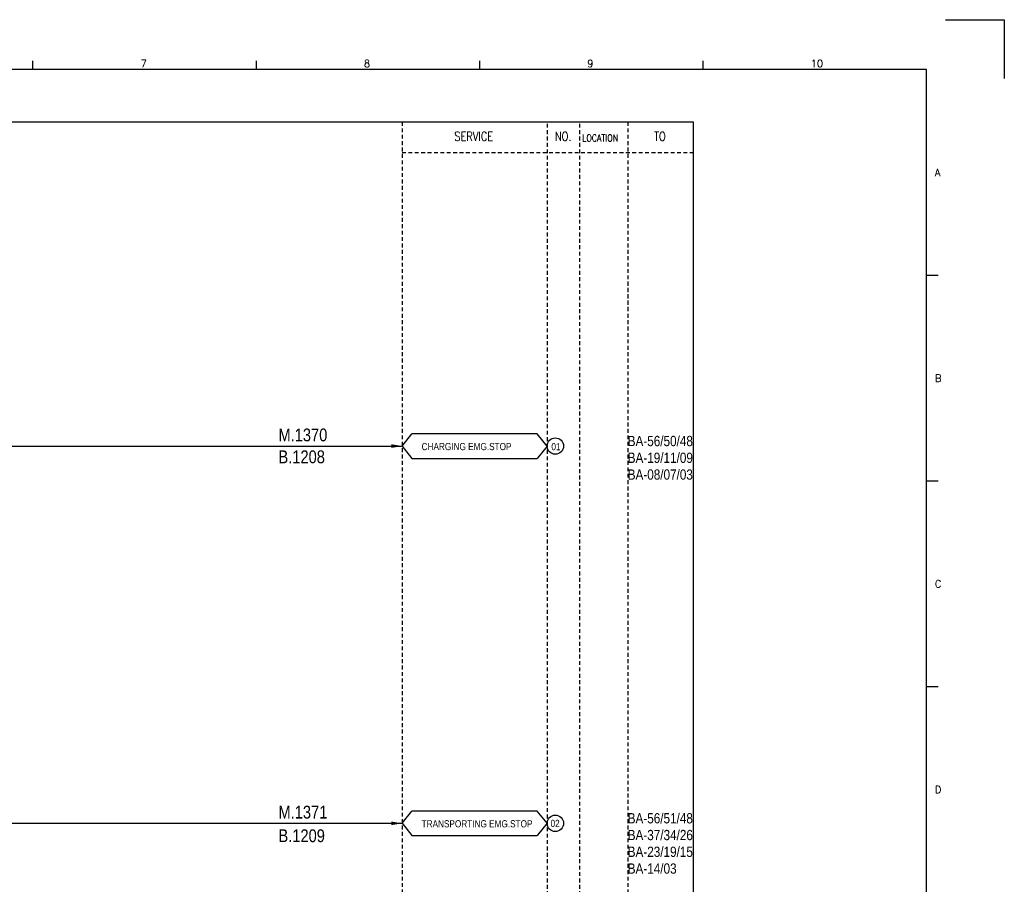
# Model space of a CAD drawing. Extents: x 1473 to 2439, y 388 to 1070.
# Tile 4 of 4: x 2054 to 2439, y 732 to 1070. Entities that reach past the tile are written whole.
import ezdxf
from ezdxf.enums import TextEntityAlignment as Align

# ---------------------------------------------------------------- set-up
doc = ezdxf.new("R2010")
doc.units = 0
doc.header["$MEASUREMENT"] = 0
doc.linetypes.add('HIDDEN', pattern=[4, 1.5, -1, 1.5])
doc.layers.get('0').update_dxf_attribs({"linetype": 'CONTINUOUS'})
doc.layers.get('DEFPOINTS').update_dxf_attribs({"linetype": 'CONTINUOUS'})
for name, color, linetype in [('CON', 4, 'CONTINUOUS'), ('DCS', 7, 'CONTINUOUS'), ('HID', 2, 'HIDDEN'), ('圖框CON', 4, 'CONTINUOUS'), ('框線', 6, 'CONTINUOUS')]:
    doc.layers.add(name, color=color, linetype=linetype)
doc.styles.add('DAYUKP', font='complex', dxfattribs={"bigfont": 'DAYUKP.SHX'})
doc.styles.add('ROMANS', font='romans', dxfattribs={"width": 0.8})
doc.styles.add('style3', font='ARIALN.TTF')

# ---------------------------------------------------------------- blocks, each defined once
blk = doc.blocks.new('LEADER')
at = {"layer": 'CON'}
blk.add_solid([(0.85, -0.57), (0.85, -1.57), (3.85, -1.07)], dxfattribs=at)
blk = doc.blocks.new('1')
at = {"layer": 'DEFPOINTS'}
blk.add_lwpolyline([(2189, 689.33), (2211.97, 689.33), (2211.97, 666.36)], dxfattribs=at)
at = {"layer": '圖框CON'}
for p, q in [((1832.37, 669.85), (1832.37, 673.29)), ((1919.66, 669.85), (1919.66, 673.29)), ((2006.95, 669.85), (2006.95, 673.29)), ((2094.24, 669.85), (2094.24, 673.29)), ((2186.14, 589.41), (2181.53, 589.41)), ((2186.14, 509.01), (2181.53, 509.01)), ((2186.14, 428.61), (2181.53, 428.61))]:
    blk.add_line(p, q, dxfattribs=at)
at = {"layer": '框線'}
for p, q in [((2181.53, 669.81), (1308.62, 669.81)), ((2181.53, 26.6), (2181.53, 669.81))]:
    blk.add_line(p, q, dxfattribs=at)
at = {"style": 'DAYUKP'}
for s, height, p in [('7', 2.87, (1874.39, 670.78)), ('8', 2.87, (1961.68, 670.78)), ('9', 2.87, (2048.97, 670.78)), ('10', 2.871, (2136.26, 670.78))]:
    blk.add_text(s, height=height, dxfattribs=at).set_placement(p)
for s, p in [('A', (2184.79, 629.6)), ('B', (2184.79, 549.2)), ('C', (2184.79, 468.8)), ('D', (2184.79, 388.39))]:
    blk.add_text(s, height=2.87, dxfattribs=at).set_placement(p, align=Align.MIDDLE_LEFT)

msp = doc.modelspace()

# ---------------------------------------------------------------- linework, layer by layer
at = {"layer": 'CON', "color": 6}
for p, q in [((2203.32, 903.28), (2207.22, 908.1)), ((2256.12, 908.1), (2207.22, 908.1)), ((2260.02, 903.28), (2256.12, 908.1)), ((2203.32, 903.28), (2207.22, 898.47)), ((2260.02, 903.28), (2256.12, 898.47)), ((2207.22, 898.47), (2256.12, 898.47)), ((2203.32, 755.84), (2207.22, 760.65)), ((2256.12, 760.65), (2207.22, 760.65)), ((2260.02, 755.84), (2256.12, 760.65)), ((2203.32, 755.84), (2207.22, 751.02)), ((2260.02, 755.84), (2256.12, 751.02)), ((2207.22, 751.02), (2256.12, 751.02))]:
    msp.add_line(p, q, dxfattribs=at)
at = {"layer": 'CON'}
for p, q in [((2029.71, 903.28), (2203.32, 903.28)), ((2029.71, 755.84), (2203.32, 755.84))]:
    msp.add_line(p, q, dxfattribs=at)
msp.add_lwpolyline([(1603.07, 1029.96), (2317.07, 1029.96), (2317.07, 530.16), (1603.07, 530.16)], close=True, dxfattribs=at)
for centre in [(2263.23, 903.28), (2263.23, 755.84)]:
    msp.add_circle(centre, 3.21, dxfattribs=at)
at = {"layer": 'HID'}
for p, q in [((2203.32, 1029.96), (2203.32, 530.16)), ((2260.02, 1029.26), (2260.02, 530.16)), ((2272.62, 1029.26), (2272.62, 530.16)), ((2291.52, 1029.96), (2291.52, 530.16)), ((2203.32, 1018.06), (2317.07, 1018.06)), ((2291.52, 967.66), (2291.52, 955.06))]:
    msp.add_line(p, q, dxfattribs=at)

# ---------------------------------------------------------------- block references
msp.add_blockref('1', (226.73, 380.61))
at = {"layer": 'CON', "xscale": 1.4, "yscale": 1.4, "zscale": 1.4}
for p in [(2197.93, 904.78), (2197.93, 757.33)]:
    msp.add_blockref('LEADER', p, dxfattribs=at)

# ---------------------------------------------------------------- texts
at = {"layer": 'CON', "style": 'ROMANS', "width": 0.8}
for s, p in [('SERVICE', (2231.35, 1024.36)), ('NO.', (2266.32, 1024.36)), ('TO', (2304.12, 1024.36))]:
    msp.add_text(s, height=3.5, dxfattribs=at).set_placement(p, align=Align.MIDDLE)
msp.add_text('LOCATION', height=2.8, dxfattribs=at).set_placement((2273.75, 1021.46), align=Align.BOTTOM_LEFT)
at = {"layer": 'CON', "style": 'style3'}
for s, p in [('CHARGING EMG.STOP', (2210.99, 900.86)), ('01', (2261.7, 900.82)), ('TRANSPORTING EMG.STOP', (2210.99, 753.41)), ('02', (2261.38, 753.56))]:
    msp.add_text(s, height=2.8, dxfattribs=at).set_placement(p, align=Align.BOTTOM_LEFT)
for s, p in [('BA-56/50/48', (2291.52, 903.26)), ('BA-19/11/09', (2291.52, 896.71)), ('BA-08/07/03', (2291.52, 890.16)), ('BA-56/51/48', (2291.52, 755.81)), ('BA-37/34/26', (2291.52, 749.26)), ('BA-23/19/15', (2291.52, 742.71)), ('BA-14/03', (2291.52, 736.16))]:
    msp.add_text(s, height=4, dxfattribs=at).set_placement(p)
at = {"layer": 'DCS', "linetype": 'ByBlock', "style": 'style3'}
for s, p in [('M.1370', (2155.03, 905.14)), ('B.1208', (2155.03, 896.58)), ('M.1371', (2155.03, 757.7)), ('B.1209', (2155.03, 748.48))]:
    msp.add_text(s, height=5, dxfattribs=at).set_placement(p)

doc.saveas('drawing.dxf')
